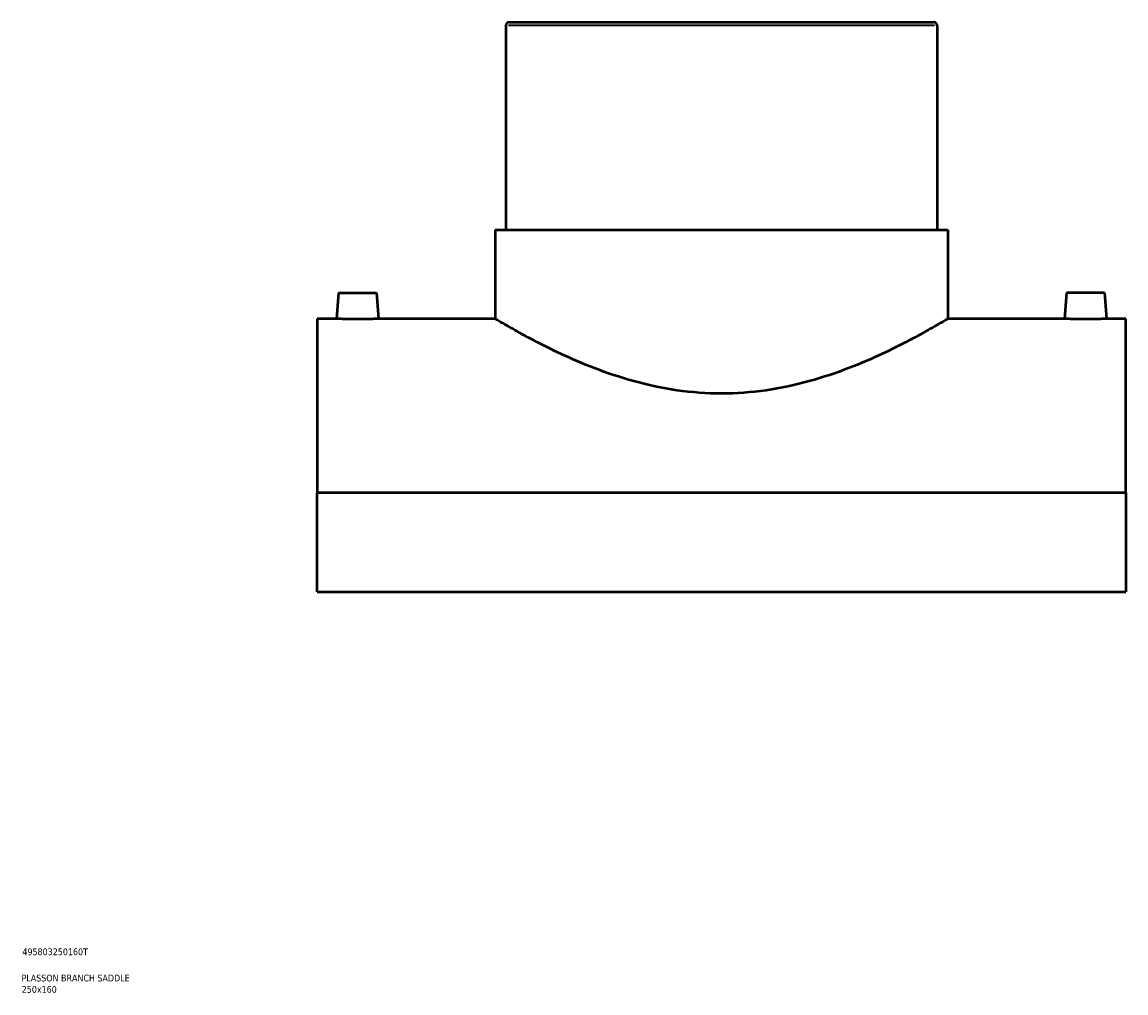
# Model space of a CAD drawing. Header units: millimetres. Extents: x -224 to 1383, y -275 to 1025.
# Tile 4 of 5: x 855 to 1264, y 79 to 439. Entities that reach past the tile are written whole.
import ezdxf

# ---------------------------------------------------------------- set-up
doc = ezdxf.new("R2010")
doc.units = ezdxf.units.MM
for name, color, linetype, lineweight in [('Title (ISO)', 7, 'Continuous', 50), ('Visible (ANSI)', 7, 'Continuous', 50), ('Visible Narrow (ANSI)', 7, 'Continuous', 35)]:
    doc.layers.add(name, color=color, linetype=linetype, lineweight=lineweight)
doc.styles.add('Note Text (ISO)', font='tahoma.ttf')

# ---------------------------------------------------------------- blocks, each defined once
blk = doc.blocks.new('Title Blocks ISO')
at = {"layer": 'Title (ISO)', "color": 232, "true_color": 0xca0064, "style": 'Note Text (ISO)'}
for tag, p in [('PART_NUMBER_001', (34.16, 73.13)), ('DESCRIPTION_001', (33.84, 63.4)), ('DESCRIPTION_002', (33.91, 59.18))]:
    blk.add_attdef(tag, p, '', height=2.5, dxfattribs=at)

msp = doc.modelspace()

# ---------------------------------------------------------------- linework, layer by layer
at = {"layer": 'Visible (ANSI)'}
for p, q in [((1035.71, 439.13), (1193.21, 439.13)), ((1034.46, 437.88), (1034.46, 362.13)), ((1194.46, 437.88), (1194.46, 362.13)), ((1030.46, 362.13), (1198.46, 362.13)), ((1030.46, 362.13), (1030.46, 329.13)), ((1198.46, 362.13), (1198.46, 329.13)), ((972.46, 338.73), (971.62, 329.13)), ((972.46, 338.73), (986.46, 338.73)), ((986.46, 338.73), (987.3, 329.13)), ((1242.46, 338.73), (1241.62, 329.13)), ((1256.46, 338.73), (1242.46, 338.73)), ((1256.46, 338.73), (1257.3, 329.13)), ((964.46, 329.13), (964.46, 264.54)), ((971.62, 329.13), (964.46, 329.13)), ((1030.46, 329.13), (987.3, 329.13)), ((1241.62, 329.13), (1198.46, 329.13)), ((1264.46, 329.13), (1257.3, 329.13)), ((1264.46, 264.54), (1264.46, 329.13)), ((1264.46, 264.54), (964.46, 264.54)), ((964.46, 227.91), (964.46, 264.54)), ((1264.46, 264.54), (1264.46, 227.91)), ((964.46, 227.91), (1264.46, 227.91))]:
    msp.add_line(p, q, dxfattribs=at)
for centre, start, end in [((1035.71, 437.88), 90, 180), ((1193.21, 437.88), 0, 90)]:
    msp.add_arc(centre, 1.25, start, end, dxfattribs=at)
for points, knots in [([(1198.46, 329.13), (1198.46, 329.13), (1197.93, 328.81), (1195.73, 327.51), (1194.07, 326.54), (1189.74, 324.1), (1187.06, 322.62), (1180.95, 319.42), (1177.5, 317.7), (1170.2, 314.3), (1166.06, 312.5), (1157.03, 309.04), (1152.14, 307.37), (1141.86, 304.54), (1136.46, 303.36), (1125.49, 301.78), (1119.92, 301.37), (1114.46, 301.37)], [39.150564, 39.150564, 39.150564, 39.150564, 40.77674, 40.77674, 42.402915, 42.402915, 44.029091, 44.029091, 45.655267, 45.655267, 47.291638, 47.291638, 48.92801, 48.92801, 50.564381, 50.564381, 52.200752, 52.200752, 52.200752, 52.200752]), ([(979.46, 328.91), (978.48, 328.91), (977.43, 328.92), (975.49, 328.96), (974.61, 328.99), (973.22, 329.04), (972.62, 329.07), (971.82, 329.11), (971.62, 329.13), (971.62, 329.13)], [0, 0, 0, 0, 0.295828, 0.295828, 0.591656, 0.591656, 0.887319, 0.887319, 1.182981, 1.182981, 1.182981, 1.182981]), ([(987.3, 329.13), (987.3, 329.13), (987.11, 329.11), (986.31, 329.07), (985.71, 329.04), (984.32, 328.99), (983.43, 328.96), (981.5, 328.92), (980.45, 328.91), (979.46, 328.91)], [3.548944, 3.548944, 3.548944, 3.548944, 3.844607, 3.844607, 4.14027, 4.14027, 4.436098, 4.436098, 4.731926, 4.731926, 4.731926, 4.731926]), ([(1114.46, 301.37), (1109.01, 301.37), (1103.44, 301.78), (1092.47, 303.36), (1087.07, 304.54), (1076.79, 307.37), (1071.89, 309.04), (1062.87, 312.5), (1058.73, 314.3), (1051.43, 317.7), (1047.98, 319.42), (1041.86, 322.62), (1039.19, 324.1), (1034.85, 326.54), (1033.19, 327.51), (1031, 328.81), (1030.46, 329.13), (1030.46, 329.13)], [0, 0, 0, 0, 1.636371, 1.636371, 3.272743, 3.272743, 4.909114, 4.909114, 6.545486, 6.545486, 8.171661, 8.171661, 9.797837, 9.797837, 11.424012, 11.424012, 13.050188, 13.050188, 13.050188, 13.050188]), ([(1249.46, 328.91), (1248.48, 328.91), (1247.43, 328.92), (1245.49, 328.96), (1244.61, 328.99), (1243.22, 329.04), (1242.62, 329.07), (1241.82, 329.11), (1241.62, 329.13), (1241.62, 329.13)], [2.365963, 2.365963, 2.365963, 2.365963, 2.661791, 2.661791, 2.957619, 2.957619, 3.253281, 3.253281, 3.548944, 3.548944, 3.548944, 3.548944]), ([(1257.3, 329.13), (1257.3, 329.13), (1257.11, 329.11), (1256.31, 329.07), (1255.71, 329.04), (1254.32, 328.99), (1253.43, 328.96), (1251.5, 328.92), (1250.45, 328.91), (1249.46, 328.91)], [5.914907, 5.914907, 5.914907, 5.914907, 6.21057, 6.21057, 6.506233, 6.506233, 6.802061, 6.802061, 7.097888, 7.097888, 7.097888, 7.097888])]:
    msp.add_open_spline(points, degree=3, knots=knots, dxfattribs=at)
at = {"layer": 'Visible Narrow (ANSI)'}
msp.add_line((1193.48, 437.88), (1035.45, 437.88), dxfattribs=at)

# ---------------------------------------------------------------- block references
msp.add_blockref('Title Blocks ISO', (821, 20)).add_auto_attribs({'PART_NUMBER_001': '495803250160T', 'DESCRIPTION_001': 'PLASSON BRANCH SADDLE', 'DESCRIPTION_002': '250x160'})

doc.saveas('drawing.dxf')
